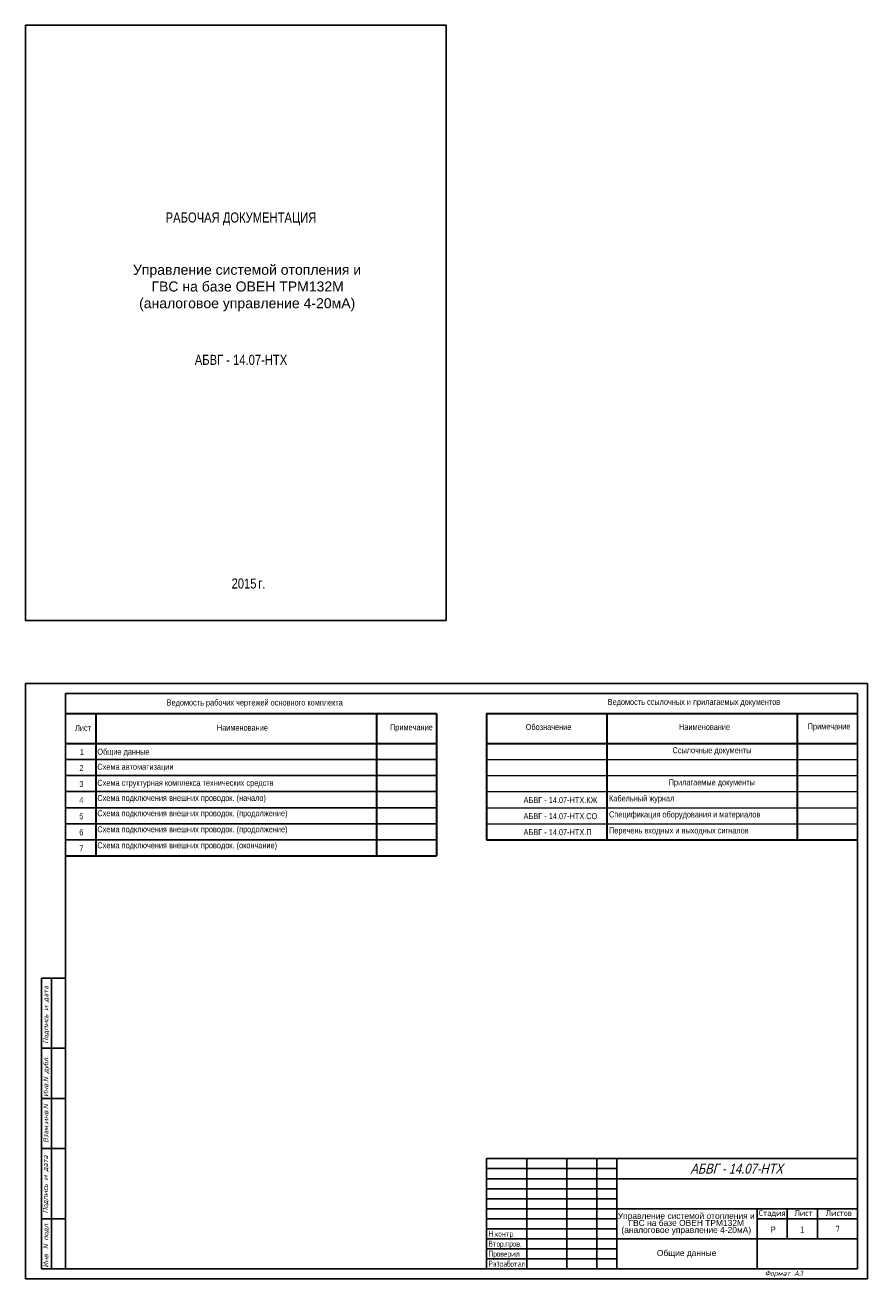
# Model space of a CAD drawing. Header units: millimetres. Extents: x 643 to 1239, y 174 to 2865.
# Tile 12 of 12: x 643 to 1065, y 2239 to 2865. Entities that reach past the tile are written whole.
import ezdxf
from ezdxf.enums import TextEntityAlignment as Align

# ---------------------------------------------------------------- set-up
doc = ezdxf.new("R2010")
doc.units = ezdxf.units.MM
for name, color, linetype in [('_FORMAT OSNOVNAJA', 1, 'Continuous'), ('_TABLITSA OSNOVNAJA', 3, 'Continuous'), ('_TABLITSA TONKAJA', 2, 'Continuous'), ('Текст', 7, 'Continuous'), ('Форматка', 4, 'Continuous')]:
    doc.layers.add(name, color=color, linetype=linetype)
doc.layers.add('_Таблицы', color=7, linetype='Continuous', lineweight=15)
doc.layers.add('Слой1', color=10, linetype='Continuous', lineweight=200, plot=False)
doc.styles.add('35', font='romans.shx', dxfattribs={"width": 0.7, "oblique": 15, "height": 3.5})
doc.styles.add('Arial', font='arial.ttf')
doc.styles.add('Romans8', font='romans8.shx', dxfattribs={"width": 0.8, "height": 3})
doc.styles.get("Standard").update_dxf_attribs({"font": 'arial.ttf'})

msp = doc.modelspace()

# ---------------------------------------------------------------- linework, layer by layer
at = {"lineweight": -3}
for p, q in [((852.85, 2864.72), (643.1, 2864.72)), ((643.1, 2864.72), (643.1, 2567.72)), ((852.85, 2567.72), (852.85, 2864.72)), ((642.85, 2567.72), (852.85, 2567.72))]:
    msp.add_line(p, q, dxfattribs=at)
at = {"color": 7, "linetype": 'Continuous', "lineweight": 30}
for p, q in [((663.1, 2521.45), (848.1, 2521.45)), ((678.1, 2521.45), (678.1, 2450.45)), ((818.1, 2521.45), (818.1, 2450.45)), ((848.1, 2521.45), (848.1, 2450.45)), ((663.1, 2506.45), (848.1, 2506.45)), ((663.1, 2450.45), (848.1, 2450.45))]:
    msp.add_line(p, q, dxfattribs=at)
at = {"color": 7, "linetype": 'Continuous', "lineweight": -3}
for p, q in [((663.1, 2498.45), (848.1, 2498.45)), ((663.1, 2490.45), (848.1, 2490.45)), ((663.1, 2482.45), (848.1, 2482.45)), ((663.1, 2474.45), (848.1, 2474.45)), ((663.1, 2458.45), (848.1, 2458.45))]:
    msp.add_line(p, q, dxfattribs=at)
at = {"color": 7, "linetype": 'Continuous'}
msp.add_line((663.1, 2466.45), (848.1, 2466.45), dxfattribs=at)
at = {"layer": '_FORMAT OSNOVNAJA', "color": 7}
for p, q in [((873.1, 2299.45), (873.1, 2244.45)), ((1058.1, 2299.45), (873.1, 2299.45))]:
    msp.add_line(p, q, dxfattribs=at)
at = {"layer": '_TABLITSA OSNOVNAJA', "color": 7}
for p, q in [((893.1, 2299.45), (893.1, 2244.45)), ((913.1, 2244.45), (913.1, 2299.45)), ((928.1, 2299.45), (928.1, 2244.45)), ((938.1, 2244.45), (938.1, 2299.45)), ((1058.1, 2289.45), (938.1, 2289.45)), ((938.1, 2274.45), (1058.1, 2274.45)), ((1008.1, 2274.45), (1008.1, 2244.45)), ((1023.1, 2259.45), (1023.1, 2274.45)), ((1038.1, 2274.45), (1038.1, 2259.45)), ((1008.1, 2269.45), (1058.1, 2269.45)), ((1058.1, 2259.45), (938.1, 2259.45))]:
    msp.add_line(p, q, dxfattribs=at)
at = {"layer": '_TABLITSA TONKAJA', "color": 7}
for p, q in [((873.1, 2294.45), (938.1, 2294.45)), ((873.1, 2289.45), (938.1, 2289.45)), ((938.1, 2284.45), (873.1, 2284.45)), ((938.1, 2284.45), (873.1, 2284.45)), ((873.1, 2279.45), (938.1, 2279.45)), ((873.1, 2279.45), (938.1, 2279.45)), ((873.1, 2274.45), (938.1, 2274.45)), ((873.1, 2274.45), (938.1, 2274.45)), ((938.1, 2269.45), (873.1, 2269.45)), ((938.1, 2269.45), (873.1, 2269.45)), ((873.1, 2264.45), (938.1, 2264.45)), ((873.1, 2264.45), (938.1, 2264.45)), ((938.1, 2259.45), (873.1, 2259.45)), ((938.1, 2259.45), (873.1, 2259.45)), ((938.1, 2254.45), (873.1, 2254.45)), ((938.1, 2254.45), (873.1, 2254.45)), ((873.1, 2249.45), (938.1, 2249.45)), ((873.1, 2249.45), (938.1, 2249.45))]:
    msp.add_line(p, q, dxfattribs=at)
at = {"layer": '_Таблицы', "color": 7, "linetype": 'Continuous', "lineweight": 30}
for p, q in [((873.1, 2521.45), (1058.1, 2521.45)), ((873.1, 2521.45), (873.1, 2458.45)), ((933.1, 2521.45), (933.1, 2458.45)), ((1028.1, 2521.45), (1028.1, 2458.45)), ((873.1, 2506.45), (1058.1, 2506.45)), ((873.1, 2458.45), (1058.1, 2458.45))]:
    msp.add_line(p, q, dxfattribs=at)
at = {"layer": '_Таблицы', "color": 7, "linetype": 'Continuous', "lineweight": 15}
for p, q in [((873.1, 2498.45), (1058.1, 2498.45)), ((873.1, 2490.45), (1058.1, 2490.45)), ((873.1, 2482.45), (1058.1, 2482.45)), ((873.1, 2474.45), (1058.1, 2474.45)), ((873.1, 2466.45), (1058.1, 2466.45))]:
    msp.add_line(p, q, dxfattribs=at)
at = {"layer": 'Слой1', "color": 7, "lineweight": -3}
for p, q in [((643.1, 2536.45), (643.1, 2239.45)), ((643.1, 2536.45), (643.1, 2239.45)), ((1063.1, 2536.45), (1063.1, 2239.45)), ((1063.1, 2536.45), (1063.1, 2239.45)), ((1063.1, 2536.45), (1063.1, 2239.45)), ((1063.1, 2536.45), (1063.1, 2239.45)), ((1063.1, 2536.45), (1063.1, 2239.45))]:
    msp.add_line(p, q, dxfattribs=at)
at = {"layer": 'Слой1', "color": 7, "linetype": 'ByBlock', "lineweight": -3, "ltscale": 0.4}
for p, q in [((643.1, 2536.45), (853.1, 2536.45)), ((848.57, 2536.45), (1063.1, 2536.45)), ((643.1, 2239.45), (1063.1, 2239.45)), ((643.1, 2239.45), (853.1, 2239.45)), ((643.1, 2239.45), (853.1, 2239.45))]:
    msp.add_line(p, q, dxfattribs=at)
at = {"layer": 'Форматка', "color": 7, "lineweight": -3}
for p, q in [((663.1, 2244.45), (663.1, 2531.45)), ((663.1, 2531.45), (1058.1, 2531.45)), ((1058.1, 2531.45), (1058.1, 2244.45)), ((663.1, 2389.45), (651.1, 2389.45)), ((651.1, 2244.45), (651.1, 2389.45)), ((656.1, 2244.45), (656.1, 2389.45)), ((663.1, 2354.45), (651.1, 2354.45)), ((663.1, 2329.45), (651.1, 2329.45)), ((663.1, 2304.45), (651.1, 2304.45)), ((663.1, 2269.45), (651.1, 2269.45)), ((1058.1, 2244.45), (651.1, 2244.45))]:
    msp.add_line(p, q, dxfattribs=at)

# ---------------------------------------------------------------- texts
at = {"color": 7, "style": 'Arial', "width": 0.8}
msp.add_text('РАБОЧАЯ ДОКУМЕНТАЦИЯ', height=5, dxfattribs=at).set_placement((750.57, 2771.27), align=Align.TOP_CENTER)
at = {"color": 0, "style": 'Arial', "width": 0.8}
msp.add_text('АБВГ - 14.07-НТХ', height=5, dxfattribs=at).set_placement((750.57, 2693.79), align=Align.BOTTOM_CENTER)
for s, p in [('2015', (758.29, 2583.74)), ('г.', (762.73, 2583.74))]:
    msp.add_text(s, height=5, dxfattribs=at).set_placement(p, align=Align.RIGHT)
at = {"lineweight": -3, "style": 'Arial', "oblique": 15, "width": 0.8}
msp.add_text('АБВГ - 14.07-НТХ', height=5, dxfattribs=at).set_placement((1020.86, 2294.44), align=Align.MIDDLE_RIGHT)
at = {"color": 7, "style": 'Arial', "width": 0.8}
msp.add_text('Р', height=3, dxfattribs=at).set_placement((1014.87, 2262.58))
at = {"style": 'Arial', "width": 0.8}
msp.add_text('1', height=3, dxfattribs=at).set_placement((1029.52, 2262.57))
at = {"insert": (696.16, 2745.2), "char_height": 5, "width": 114.3645, "attachment_point": 1}
msp.add_mtext('\\pi0.51102;Управление системой отопления и \\P\\pi9.7334;ГВС на базе ОВЕН ТРМ132М \\P\\pi3.5977;(аналоговое управление 4-20мА)', dxfattribs=at)
at = {"color": 7, "linetype": 'Continuous', "lineweight": -3, "char_height": 3, "style": 'Romans8'}
for s, insert, width, attachment_point in [('{\\fArial|b0|i0|c204|p34;Ведомость рабочих чертежей основного комплекта }', (757.4, 2526.45), 112.3143, 5), ('\\W0.8;{\\fArial|b0|i0|c204|p34;Лист\\fArial|b0|i0|c0|p34;}', (667.8, 2515.73), 7.0805, 1), ('\\W0.8;{\\fArial|b0|i0|c204|p34;Наименование}', (738.54, 2515.86), 31.1111, 1), ('\\W0.8;{\\fArial|b0|i0|c204|p34;Примечание}', (824.92, 2516.05), 19.9556, 1), ('\\fArial|b0|i0|c0|p34;\\W0.8000000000;\\T1.0000000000;\\o\\l1', (670.23, 2503.71), 2.0259, 1), ('\\pt24;{\\fArial|b0|i0|c204|p34;Общие данные}', (678.92, 2503.85), 33.8261, 1), ('\\fArial|b0|i0|c0|p34;\\W0.8000000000;\\T1.0000000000;\\o\\l2', (669.94, 2495.71), 2.2483, 1), ('\\pt24;{\\fArial|b0|i0|c204|p34;Схема автоматизации}', (678.92, 2496.35), 122.9431, 1), ('\\fArial|b0|i0|c0|p34;\\W0.8000000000;\\T1.0000000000;\\o\\l3', (669.94, 2487.73), 2.2128, 1), ('\\pt24;{\\fArial|b0|i0|c204|p34;Схема структурная комплекса технических средств}', (678.92, 2488.35), 122.9431, 1), ('\\fArial|b0|i0|c0|p34;\\W0.8000000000;\\T1.0000000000;\\o\\l4', (669.91, 2479.7), 2.2947, 1), ('\\pt24;{\\fArial|b0|i0|c204|p34;Схема подключения внешних проводок. (начало)}', (678.92, 2480.8), 122.9431, 1), ('{\\fArial|b0|i0|c204|p34;5}', (669.91, 2471.7), 2.2947, 1), ('\\pt24;{\\fArial|b0|i0|c204|p34;Схема подключения внешних проводок. (продолжение)}', (678.92, 2473.18), 122.9431, 1), ('{\\fArial|b0|i0|c204|p34;6}', (669.91, 2463.7), 2.2947, 1), ('\\pt24;{\\fArial|b0|i0|c204|p34;Схема подключения внешних проводок. (продолжение)}', (678.92, 2465.18), 122.9431, 1), ('\\pt24;{\\fArial|b0|i0|c204|p34;Схема подключения внешних проводок. (окончание)}', (678.92, 2457.18), 122.9431, 1), ('{\\fArial|b0|i0|c204|p34;7}', (669.91, 2455.7), 2.2947, 1)]:
    msp.add_mtext(s, dxfattribs=dict(at, insert=insert, width=width, attachment_point=attachment_point))
at = {"char_height": 3, "attachment_point": 5, "line_spacing_factor": 0.7, "style": 'Arial'}
for s, insert, width in [('Управление системой отопления и ГВС на базе ОВЕН ТРМ132М (аналоговое управление 4-20мА)', (972.71, 2266.94), 68.1641), ('Общие данные', (972.89, 2251.94), 70)]:
    msp.add_mtext(s, dxfattribs=dict(at, insert=insert, width=width))
at = {"layer": '_Таблицы', "color": 7, "linetype": 'Continuous', "lineweight": 15, "char_height": 3, "attachment_point": 1, "style": 'Romans8'}
for s, insert, width in [('\\W0.8;{\\fArial|b0|i0|c204|p34;Ведомость ссылочных и прилагаемых документов\\fArial|b0|i0|c0|p34;}', (933.48, 2528.7), 104.4471), ('\\W0.8;{\\fArial|b0|i0|c204|p34;Обозначение\\fArial|b0|i0|c0|p34;}', (892.61, 2516.2), 25.8667), ('\\W0.8;{\\fArial|b0|i0|c204|p34;Наименование\\fArial|b0|i0|c0|p34;}', (969.13, 2516.24), 26.2507), ('\\W0.8;{\\fArial|b0|i0|c204|p34;Примечание\\fArial|b0|i0|c0|p34;}', (1033.29, 2516.47), 20.9067), ('\\W0.8;{\\fArial|b0|i0|c204|p34;Ссылочные документы\\fArial|b0|i0|c0|p34;}', (965.82, 2504.6), 39.5222), ('\\W0.8;{\\fArial|b0|i0|c204|p34;Прилагаемые документы\\fArial|b0|i0|c0|p34;}', (963.91, 2488.58), 39.3444), ('{\\fArial|b0|i0|c204|p34;АБВГ \\fArial|b0|i0|c0|p34;- 1\\fArial|b0|i0|c204|p34;4\\fArial|b0|i0|c0|p34;.07-\\fArial|b0|i0|c204|p34;НТХ.КЖ}', (891.56, 2479.75), 35.3587), ('\\W0.8;{\\fArial|b0|i0|c204|p34;Кабельный журнал\\fArial|b0|i0|c0|p34;}', (934.17, 2480.59), 34.895), ('{\\fArial|b0|i0|c204|p34;АБВГ \\fArial|b0|i0|c0|p34;- 1\\fArial|b0|i0|c204|p34;4\\fArial|b0|i0|c0|p34;.07-\\fArial|b0|i0|c204|p34;НТХ.СО}', (891.56, 2471.75), 37.5879), ('\\W0.8;{\\fArial|b0|i0|c204|p34;Спецификация оборудования и материалов\\fArial|b0|i0|c0|p34;}', (934.17, 2472.59), 84.3588), ('{\\fArial|b0|i0|c204|p34;АБВГ \\fArial|b0|i0|c0|p34;- 1\\fArial|b0|i0|c204|p34;4\\fArial|b0|i0|c0|p34;.07-\\fArial|b0|i0|c204|p34;НТХ.П}', (891.56, 2463.75), 37.5879), ('{\\fArial|b0|i0|c204|p34;Перечень входных и выходных сигналов}', (934.17, 2464.59), 66.0889)]:
    msp.add_mtext(s, dxfattribs=dict(at, insert=insert, width=width))
at = {"layer": 'Текст', "color": 7, "ltscale": 6.666667, "char_height": 3, "style": 'Romans8'}
for s, insert, width, attachment_point in [('Стадия', (1015.6, 2273.85), 15, 2), ('\\pi3.55;Лист', (1023.1, 2273.85), 15, 1), ('\\pi4.1499;Листов', (1038.1, 2273.85), 20, 1)]:
    msp.add_mtext(s, dxfattribs=dict(at, insert=insert, width=width, attachment_point=attachment_point))
at = {"layer": 'Текст', "color": 7, "insert": (874.05, 2278.5), "char_height": 3, "width": 21.4279, "attachment_point": 1, "style": 'Romans8'}
msp.add_mtext('{\\W0.7;\\P\\P\\PН.контр.   \\PВтор.пров.\\PПроверил\\PРазработал}', dxfattribs=at)
at = {"layer": 'Текст', "color": 7, "ltscale": 100, "insert": (1048.23, 2264.45), "char_height": 3, "width": 19.7446, "attachment_point": 5, "style": 'Romans8'}
msp.add_mtext('\\A1;7', dxfattribs=at)
at = {"layer": 'Форматка', "color": 7, "lineweight": -3, "style": '35', "oblique": 15, "width": 0.9}
for s, p in [('Подпись и дата', (654.44, 2356.7)), ('Инв.N дубл.', (654.44, 2330.16)), ('Взам.инв.N', (654.44, 2307.28)), ('Подпись и дата', (654.24, 2272.13)), ('Инв. N подл.', (654.44, 2245.09))]:
    msp.add_text(s, height=2.5, rotation=90, dxfattribs=at).set_placement(p)
at = {"layer": 'Форматка', "color": 7, "lineweight": -3, "style": '35', "oblique": 15}
msp.add_text('Формат А3', height=2.5, dxfattribs=at).set_placement((1011.81, 2240.99))

doc.saveas('drawing.dxf')
